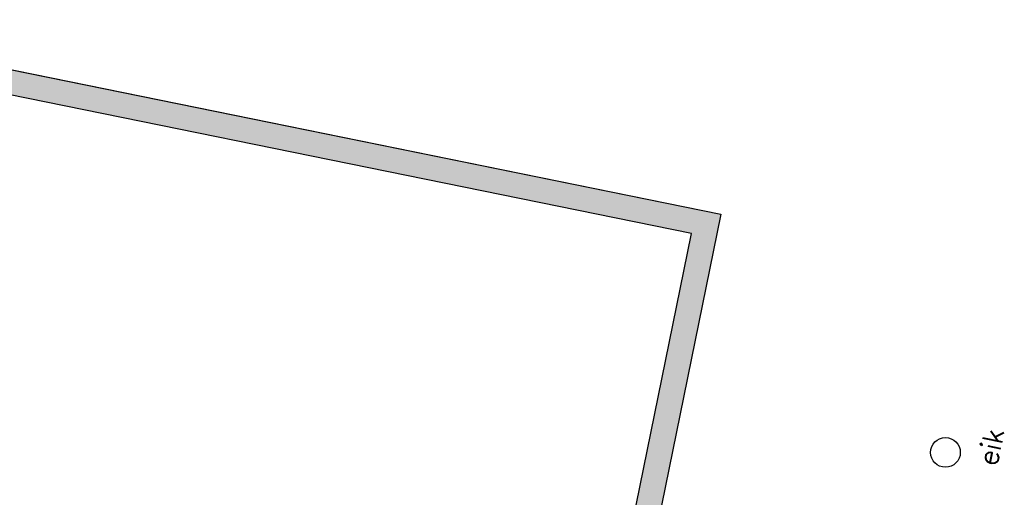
# Model space of a CAD drawing. Extents: x -29284 to 2055880, y -64816 to 121103.
# Tile 121 of 123: x 54537 to 64467, y 82626 to 87442. Entities that reach past the tile are written whole.
import ezdxf

# ---------------------------------------------------------------- set-up
doc = ezdxf.new("R2010")
doc.units = 0
doc.header["$LTSCALE"] = 50
doc.header["$MEASUREMENT"] = 0
doc.layers.add('plein', color=7, linetype='CONTINUOUS')
doc.styles.add('HIEMSTRA', font='romans.shx')

msp = doc.modelspace()

# ---------------------------------------------------------------- hatches: boundary and pattern name
at = {"layer": 'plein', "linetype": 'Continuous'}
msp.add_hatch(color=21, dxfattribs=at).paths.add_polyline_path([(60599.2, 80530.1), (60385, 80731.1), (61312.7, 85284.8), (51925.9, 87196.2), (51975.7, 87441.9), (61607.5, 85479.9), (60599.2, 80530.1)])

# ---------------------------------------------------------------- linework, layer by layer
at = {"layer": 'plein', "color": 3, "linetype": 'Continuous'}
msp.add_line((51975.5, 87441.2), (61607.5, 85479.9), dxfattribs=at)
msp.add_lwpolyline([(60599.2, 80530.1), (60385, 80731.1), (61312.7, 85284.8), (51925.9, 87196.2), (51975.7, 87441.9), (61607.5, 85479.9), (60599.2, 80530.1)], close=True, dxfattribs=at)
at = {"layer": 'plein', "color": 3}
msp.add_circle((63873.8, 83078.5), 150, dxfattribs=at)

# ---------------------------------------------------------------- texts
at = {"layer": 'plein', "style": 'HIEMSTRA'}
msp.add_text('eik', height=200, rotation=78.56785, dxfattribs=at).set_placement((64393.3, 82933.8))

doc.saveas('drawing.dxf')
